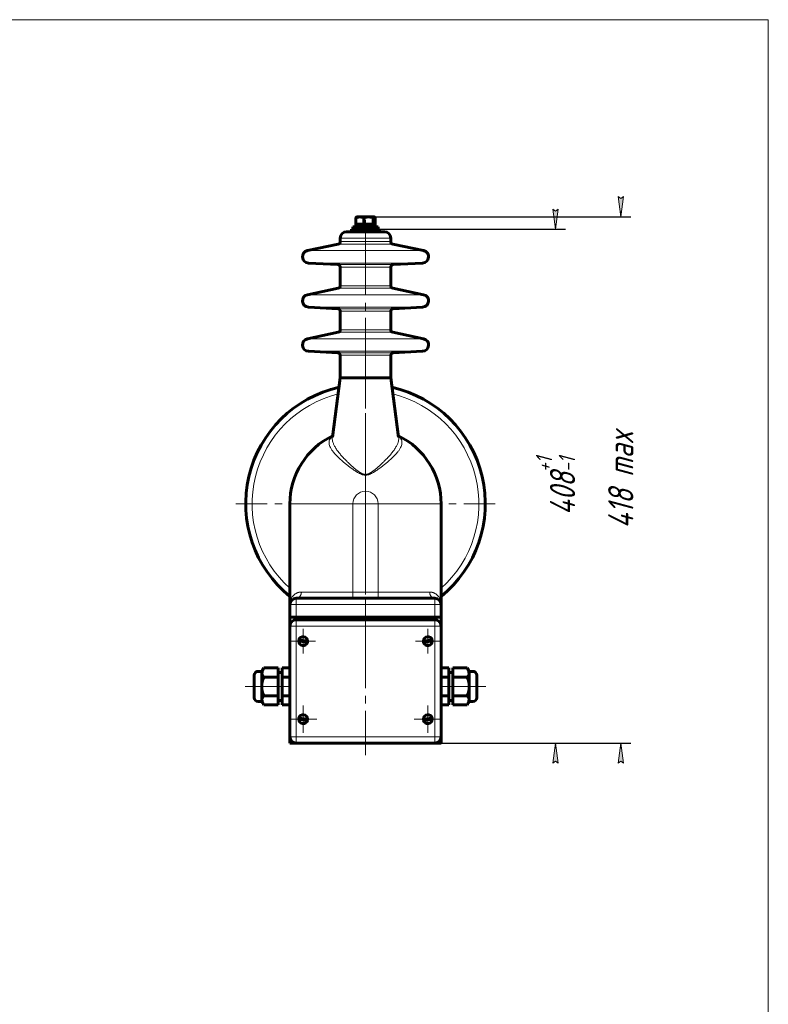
# Model space of a CAD drawing. Header units: millimetres. Extents: x 0 to 297, y 0 to 420.
# Tile 7 of 7: x 148 to 297, y 225 to 420. Entities that reach past the tile are written whole.
import ezdxf

# ---------------------------------------------------------------- set-up
doc = ezdxf.new("R2010")
doc.units = ezdxf.units.MM
for name, pattern in [('K5LT_AXLED', [19.5, 15, -1.5, 1.5, -1.5]), ('K5LT_BASIC', [0]), ('K5LT_THIN', [0])]:
    doc.linetypes.add(name, pattern=pattern)
doc.layers.add('Системный слой', color=7, linetype='Continuous')
doc.styles.add('KDIMTEXTSTYLE', font='GOST_AU.SHX', dxfattribs={"width": 0.96, "oblique": 15, "height": 5})
doc.dimstyles.new('KDIMSTYLE (0.25)', dxfattribs={"dimtxt": 5, "dimasz": 1, "dimexe": 2, "dimexo": 0, "dimgap": 1, "dimtad": 1, "dimlfac": 4, "dimtxsty": 'KDIMTEXTSTYLE', "dimsah": 1, "dimcen": 0, "dimdle": 1, "dimadec": 0, "dimazin": 0, "dimtfac": 0.667, "dimtmove": 0, "dimatfit": 3, "dimfxl": 1, "dimtvp": 1, "dimtolj": 1, "dimtzin": 0, "dimarcsym": 0})

# ---------------------------------------------------------------- blocks, each defined once
blk = doc.blocks.new('U1')
at = {"layer": 'Системный слой', "color": 30, "linetype": 'K5LT_AXLED', "lineweight": 18, "true_color": 0xff8000}
for q in [(217.0970621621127, 349.6478902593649), (191.3470621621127, 323.8978902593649), (242.8470621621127, 323.8978902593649), (217.0970621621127, 298.1478902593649)]:
    blk.add_line((217.0970621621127, 323.8978902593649), q, dxfattribs=at)
blk = doc.blocks.new('KDIMARROW_01')
at = {"layer": 'Системный слой'}
blk.add_hatch(color=0, dxfattribs=at).paths.add_polyline_path([(0, 0), (-4, 0.5266100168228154), (-3.599999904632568, 4.408728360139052e-16), (-4, -0.5266100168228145)])
at = {"layer": 'Системный слой', "color": 0, "linetype": 'K5LT_THIN', "lineweight": 18}
for p, q in [((-3.599999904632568, 4.408728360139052e-16), (-4, 0.5266100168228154)), ((-4, 0.5266100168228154), (0, 0)), ((0, 0), (-4, -0.5266100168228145)), ((-4, -0.5266100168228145), (-3.599999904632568, 4.408728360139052e-16)), ((0, 0), (-1, 0))]:
    blk.add_line(p, q, dxfattribs=at)
blk = doc.blocks.new('U18')
at = {"layer": 'Системный слой', "color": 30, "linetype": 'K5LT_AXLED', "lineweight": 18, "true_color": 0xff8000}
for q in [(204.7220587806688, 283.8465773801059), (202.0233700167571, 281.1478907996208), (204.7220565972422, 278.4492020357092), (207.4207453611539, 281.1478886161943)]:
    blk.add_line((204.7220576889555, 281.1478897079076), q, dxfattribs=at)
blk = doc.blocks.new('U19')
at = {"layer": 'Системный слой', "color": 30, "linetype": 'K5LT_AXLED', "lineweight": 18, "true_color": 0xff8000}
for q in [(204.7220566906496, 299.1156764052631), (202.2542707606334, 296.6478884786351), (207.1898446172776, 296.6478904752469), (204.7220586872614, 294.1801025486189)]:
    blk.add_line((204.7220576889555, 296.647889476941), q, dxfattribs=at)
blk = doc.blocks.new('U20')
at = {"layer": 'Системный слой', "color": 30, "linetype": 'K5LT_AXLED', "lineweight": 18, "true_color": 0xff8000}
for q in [(204.7220600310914, 299.1156768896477), (202.2542731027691, 296.6478899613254), (207.1898469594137, 296.6478899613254), (204.7220600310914, 294.1801030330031)]:
    blk.add_line((204.7220600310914, 296.6478899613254), q, dxfattribs=at)
blk = doc.blocks.new('U21')
at = {"layer": 'Системный слой', "color": 30, "linetype": 'K5LT_AXLED', "lineweight": 18, "true_color": 0xff8000}
for q in [(204.7220576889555, 283.6156766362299), (202.2542707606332, 281.1478897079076), (207.1898446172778, 281.1478897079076), (204.7220576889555, 278.6801027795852)]:
    blk.add_line((204.7220576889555, 281.1478897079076), q, dxfattribs=at)
blk = doc.blocks.new('U22')
at = {"layer": 'Системный слой', "color": 30, "linetype": 'K5LT_AXLED', "lineweight": 18, "true_color": 0xff8000}
for q in [(229.4720566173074, 283.8465773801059), (226.7733700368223, 281.1478886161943), (232.170745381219, 281.1478907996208), (229.4720588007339, 278.4492020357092)]:
    blk.add_line((229.4720577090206, 281.1478897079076), q, dxfattribs=at)
blk = doc.blocks.new('U23')
at = {"layer": 'Системный слой', "color": 30, "linetype": 'K5LT_AXLED', "lineweight": 18, "true_color": 0xff8000}
for q in [(229.4720587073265, 299.1156764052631), (227.0042707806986, 296.6478904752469), (229.4720567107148, 294.1801025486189), (231.9398446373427, 296.6478884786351)]:
    blk.add_line((229.4720577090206, 296.647889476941), q, dxfattribs=at)
blk = doc.blocks.new('U24')
at = {"layer": 'Системный слой', "color": 30, "linetype": 'K5LT_AXLED', "lineweight": 18, "true_color": 0xff8000}
for q in [(229.4720553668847, 299.1156768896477), (227.0042684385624, 296.6478899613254), (231.939842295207, 296.6478899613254), (229.4720553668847, 294.1801030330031)]:
    blk.add_line((229.4720553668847, 296.6478899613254), q, dxfattribs=at)
blk = doc.blocks.new('U25')
at = {"layer": 'Системный слой', "color": 30, "linetype": 'K5LT_AXLED', "lineweight": 18, "true_color": 0xff8000}
for q in [(229.4720577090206, 283.6156766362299), (227.0042707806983, 281.1478897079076), (231.939844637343, 281.1478897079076), (229.4720577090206, 278.6801027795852)]:
    blk.add_line((229.4720577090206, 281.1478897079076), q, dxfattribs=at)
blk = doc.blocks.new('U50')
at = {"color": 7, "linetype": 'K5LT_THIN', "lineweight": 18}
for p, q in [((0, 420), (297, 420)), ((297, 420), (297, 0))]:
    blk.add_line(p, q, dxfattribs=at)

msp = doc.modelspace()

# ---------------------------------------------------------------- linework, layer by layer
at = {"layer": 'Системный слой', "color": 5, "linetype": 'K5LT_BASIC', "lineweight": 60, "true_color": 0x0000ff}
for p, q in [((215.2009284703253, 379.3978902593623), (215.1994506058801, 379.397890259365)), ((215.2009284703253, 379.3978902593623), (215.2009284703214, 380.6910684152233)), ((215.2009284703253, 379.3978902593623), (215.4087710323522, 379.3978902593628)), ((215.3212810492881, 380.8324873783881), (215.4345621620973, 380.8978902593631)), ((216.5461385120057, 379.3978902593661), (215.4087710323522, 379.3978902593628)), ((218.7595621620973, 380.8978902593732), (215.4345621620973, 380.8978902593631)), ((216.5461385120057, 379.3978902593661), (216.7539810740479, 379.3978902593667)), ((216.7539810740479, 379.3978902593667), (216.753981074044, 380.6910684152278)), ((216.7539810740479, 379.3978902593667), (217.0077376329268, 379.3978902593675)), ((218.396358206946, 379.3978902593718), (217.0077376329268, 379.3978902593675)), ((218.396358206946, 379.3978902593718), (218.6501147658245, 379.3978902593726)), ((218.6501147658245, 379.3978902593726), (218.6501147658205, 380.6910684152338)), ((218.6501147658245, 379.3978902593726), (218.6960287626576, 379.3978902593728)), ((218.997062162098, 379.397890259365), (218.6960287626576, 379.3978902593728)), ((218.8728432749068, 380.8324873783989), (218.7595621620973, 380.8978902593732)), ((218.9931958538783, 379.397890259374), (218.9931958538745, 380.691068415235)), ((218.997062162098, 379.397890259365), (218.997062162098, 378.897890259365)), ((220.8470621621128, 377.897890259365), (213.3470621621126, 377.897890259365)), ((214.3470621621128, 377.897890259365), (213.3470621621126, 377.897890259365)), ((214.3470621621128, 377.897890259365), (214.3470621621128, 378.397890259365)), ((219.8470621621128, 378.397890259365), (214.3470621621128, 378.397890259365)), ((219.5970621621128, 378.897890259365), (214.5970621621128, 378.897890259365)), ((214.5970621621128, 378.897890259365), (214.5970621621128, 378.397890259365)), ((219.5970621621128, 378.397890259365), (214.5970621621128, 378.397890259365)), ((214.5970621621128, 378.397890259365), (217.0970621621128, 378.397890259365)), ((217.0970621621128, 378.397890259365), (219.5970621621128, 378.397890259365)), ((219.5970621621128, 378.897890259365), (219.5970621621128, 378.397890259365)), ((219.8470621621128, 377.897890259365), (219.8470621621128, 378.397890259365)), ((220.8470621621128, 377.897890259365), (219.8470621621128, 377.897890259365)), ((205.5720050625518, 374.1574934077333), (211.7010180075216, 375.4602553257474)), ((212.0970621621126, 375.9493291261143), (212.0970621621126, 376.647890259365)), ((222.0970621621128, 375.9493291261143), (222.0970621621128, 376.647890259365)), ((228.6221192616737, 374.1574934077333), (222.4931063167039, 375.4602553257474)), ((211.6232301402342, 371.3795824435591), (205.7664747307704, 371.6865219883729)), ((222.5708941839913, 371.3795824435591), (228.427649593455, 371.6865219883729)), ((212.0970621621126, 367.1993291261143), (212.0970621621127, 370.8802676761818)), ((222.0970621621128, 367.1993291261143), (222.0970621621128, 370.8802676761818)), ((205.5720050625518, 365.4074934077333), (211.7010180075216, 366.7102553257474)), ((228.6221192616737, 365.4074934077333), (222.4931063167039, 366.7102553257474)), ((211.6232301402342, 362.6295824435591), (205.7664747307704, 362.9365219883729)), ((212.0970621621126, 358.4493291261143), (212.0970621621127, 362.1302676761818)), ((222.0970621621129, 358.4493291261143), (222.0970621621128, 362.1302676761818)), ((222.5708941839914, 362.6295824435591), (228.4276495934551, 362.9365219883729)), ((205.5720050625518, 356.6574934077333), (211.7010180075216, 357.9602553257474)), ((228.6221192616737, 356.6574934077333), (222.4931063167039, 357.9602553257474)), ((211.6232301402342, 353.8795824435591), (205.7664747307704, 354.1865219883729)), ((222.5708941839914, 353.8795824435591), (228.4276495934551, 354.1865219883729)), ((212.0970621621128, 348.9367750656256), (212.0970621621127, 353.3802676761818)), ((222.0970621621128, 348.9367750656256), (222.0970621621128, 353.3802676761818)), ((210.5230646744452, 337.1113923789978), (212.0970621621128, 348.9367750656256)), ((222.0970621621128, 348.9367750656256), (212.0970621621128, 348.9367750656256)), ((223.6710596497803, 337.1113923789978), (222.0970621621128, 348.9367750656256)), ((202.0970621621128, 303.897890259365), (202.0970621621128, 323.897890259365)), ((232.0970620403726, 303.8979108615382), (232.0970621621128, 323.897890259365)), ((203.3470621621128, 305.147890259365), (230.8470621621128, 305.147890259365)), ((202.0970621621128, 301.397890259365), (202.0970621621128, 303.897890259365)), ((232.0970621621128, 301.397890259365), (232.0970621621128, 303.897890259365)), ((202.0970621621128, 301.397890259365), (203.3470621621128, 301.397890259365)), ((202.0970621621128, 299.6485874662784), (202.0970621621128, 301.397890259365)), ((230.8470621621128, 301.397890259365), (203.3470621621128, 301.397890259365)), ((232.0970621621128, 301.397890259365), (230.8470621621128, 301.397890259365)), ((232.0970621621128, 276.397890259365), (232.0970621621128, 301.397890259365)), ((202.0970619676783, 299.6478902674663), (202.0970619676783, 277.6478902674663)), ((230.8470619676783, 300.8978902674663), (203.3470619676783, 300.8978902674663)), ((232.0970619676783, 277.6478902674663), (232.0970619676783, 299.6478902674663)), ((203.8472536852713, 296.6295837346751), (205.5663409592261, 296.4180679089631)), ((205.5968706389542, 296.6661967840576), (203.8777833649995, 296.8777126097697)), ((228.5972540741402, 296.6661967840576), (230.3163413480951, 296.8777126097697)), ((230.3468710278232, 296.6295837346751), (228.6277837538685, 296.4180679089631)), ((196.5392354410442, 290.6478902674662), (196.9169535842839, 291.3205399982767)), ((199.7892354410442, 291.3205399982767), (196.9169535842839, 291.3205399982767)), ((199.7892354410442, 291.3205399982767), (199.7892354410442, 287.6478902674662)), ((202.0970623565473, 291.3205399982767), (200.5970623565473, 291.3205399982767)), ((200.5970623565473, 291.3205399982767), (200.5970623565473, 287.6478902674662)), ((202.0970623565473, 291.3205399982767), (202.0970623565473, 287.6478902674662)), ((232.0970619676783, 291.3205399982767), (232.0970619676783, 287.6478902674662)), ((232.0970619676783, 291.3205399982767), (233.5970619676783, 291.3205399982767)), ((233.5970619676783, 291.3205399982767), (233.5970619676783, 287.6478902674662)), ((234.4048888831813, 291.3205399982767), (234.4048888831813, 287.6478902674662)), ((234.4048888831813, 291.3205399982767), (237.2771707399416, 291.3205399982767)), ((237.6548888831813, 290.6478902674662), (237.2771707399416, 291.3205399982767)), ((195.039235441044, 289.8978902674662), (195.039235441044, 287.6478902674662)), ((196.5392354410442, 290.6478902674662), (195.7892354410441, 290.6478902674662)), ((196.5392354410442, 290.6478902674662), (196.5392354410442, 287.6092151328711)), ((196.9169535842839, 289.4842151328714), (199.7892354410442, 289.4842151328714)), ((200.5970623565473, 290.3978902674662), (199.7892354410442, 290.3978902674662)), ((202.0970623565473, 289.4842151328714), (200.5970623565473, 289.4842151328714)), ((232.0970619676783, 289.4842151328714), (233.5970619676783, 289.4842151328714)), ((233.5970619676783, 290.3978902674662), (234.4048888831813, 290.3978902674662)), ((237.2771707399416, 289.4842151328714), (234.4048888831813, 289.4842151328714)), ((237.6548888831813, 290.6478902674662), (237.6548888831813, 287.6092151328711)), ((237.6548888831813, 290.6478902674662), (238.4048888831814, 290.6478902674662)), ((239.1548888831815, 289.8978902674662), (239.1548888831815, 287.6478902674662)), ((195.039235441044, 285.3978902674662), (195.039235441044, 287.6478902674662)), ((196.5392354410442, 284.6478902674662), (196.5392354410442, 287.6865654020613)), ((199.7892354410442, 283.9752405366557), (199.7892354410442, 287.6478902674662)), ((200.5970623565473, 283.9752405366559), (200.5970623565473, 287.6478902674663)), ((202.0970623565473, 283.9752405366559), (202.0970623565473, 287.6478902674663)), ((232.0970619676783, 283.9752405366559), (232.0970619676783, 287.6478902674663)), ((233.5970619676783, 283.9752405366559), (233.5970619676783, 287.6478902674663)), ((234.4048888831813, 283.9752405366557), (234.4048888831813, 287.6478902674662)), ((237.6548888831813, 284.6478902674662), (237.6548888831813, 287.6865654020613)), ((239.1548888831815, 285.3978902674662), (239.1548888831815, 287.6478902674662)), ((196.9169535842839, 285.811565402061), (199.7892354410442, 285.811565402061)), ((202.0970623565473, 285.811565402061), (200.5970623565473, 285.811565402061)), ((232.0970619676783, 285.811565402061), (233.5970619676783, 285.811565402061)), ((237.2771707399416, 285.811565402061), (234.4048888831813, 285.811565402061)), ((196.5392354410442, 284.6478902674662), (195.7892354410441, 284.6478902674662)), ((196.5392354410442, 284.6478902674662), (196.9169535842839, 283.9752405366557)), ((199.7892354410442, 283.9752405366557), (196.9169535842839, 283.9752405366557)), ((200.5970623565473, 284.8978902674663), (199.7892354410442, 284.8978902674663)), ((202.0970623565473, 283.9752405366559), (200.5970623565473, 283.9752405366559)), ((232.0970619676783, 283.9752405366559), (233.5970619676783, 283.9752405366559)), ((233.5970619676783, 284.8978902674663), (234.4048888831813, 284.8978902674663)), ((234.4048888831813, 283.9752405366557), (237.2771707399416, 283.9752405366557)), ((237.6548888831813, 284.6478902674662), (237.2771707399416, 283.9752405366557)), ((237.6548888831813, 284.6478902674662), (238.4048888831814, 284.6478902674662)), ((203.8472513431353, 281.1295832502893), (205.5663386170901, 280.9180674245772)), ((205.5968682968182, 281.1661962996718), (203.8777810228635, 281.3777121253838)), ((228.5972564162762, 281.1661962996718), (230.3163436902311, 281.3777121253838)), ((230.3468733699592, 281.1295832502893), (228.6277860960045, 280.9180674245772)), ((202.0970621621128, 276.397890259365), (202.0970621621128, 277.6471930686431)), ((232.0970621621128, 276.397890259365), (202.0970621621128, 276.397890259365)), ((203.3470619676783, 276.3978902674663), (230.8470619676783, 276.3978902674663))]:
    msp.add_line(p, q, dxfattribs=at)
at = {"layer": 'Системный слой', "color": 30, "linetype": 'K5LT_AXLED', "lineweight": 18, "true_color": 0xff8000}
for p, q in [((217.0970621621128, 380.2942491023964), (217.0970621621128, 274.0442491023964)), ((193.2061811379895, 287.6478902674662), (201.839235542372, 287.6478902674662)), ((240.987943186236, 287.6478902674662), (232.3548887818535, 287.6478902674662))]:
    msp.add_line(p, q, dxfattribs=at)
at = {"layer": 'Системный слой', "color": 7, "linetype": 'K5LT_THIN', "lineweight": 18}
for p, q in [((222.4931063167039, 375.4602553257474), (211.7010180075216, 375.4602553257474)), ((222.0970621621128, 376.647890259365), (212.0970621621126, 376.647890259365)), ((222.0970621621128, 375.9493291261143), (212.0970621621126, 375.9493291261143)), ((228.6221192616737, 374.1574934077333), (205.5720050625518, 374.1574934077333)), ((228.427649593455, 371.6865219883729), (205.7664747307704, 371.6865219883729)), ((222.5708941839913, 371.3795824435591), (211.6232301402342, 371.3795824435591)), ((222.0970621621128, 370.8802676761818), (212.0970621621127, 370.8802676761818)), ((222.4931063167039, 366.7102553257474), (211.7010180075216, 366.7102553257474)), ((222.0970621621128, 367.1993291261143), (212.0970621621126, 367.1993291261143)), ((228.6221192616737, 365.4074934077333), (205.5720050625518, 365.4074934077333)), ((228.4276495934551, 362.9365219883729), (205.7664747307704, 362.9365219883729)), ((222.5708941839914, 362.6295824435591), (211.6232301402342, 362.6295824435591)), ((222.0970621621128, 362.1302676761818), (212.0970621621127, 362.1302676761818)), ((222.4931063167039, 357.9602553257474), (211.7010180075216, 357.9602553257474)), ((222.0970621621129, 358.4493291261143), (212.0970621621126, 358.4493291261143)), ((228.6221192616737, 356.6574934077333), (205.5720050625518, 356.6574934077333)), ((228.4276495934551, 354.1865219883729), (205.7664747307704, 354.1865219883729)), ((222.5708941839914, 353.8795824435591), (211.6232301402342, 353.8795824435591)), ((222.0970621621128, 353.3802676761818), (212.0970621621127, 353.3802676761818)), ((217.0970621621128, 329.5930871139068), (217.0970621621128, 329.7476821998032)), ((202.0970621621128, 323.897890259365), (214.5970621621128, 323.897890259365)), ((214.5970621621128, 306.397890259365), (214.5970621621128, 323.897890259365)), ((232.0970621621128, 323.897890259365), (219.5970621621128, 323.897890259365)), ((219.5970621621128, 306.397890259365), (219.5970621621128, 323.897890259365)), ((203.3470621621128, 305.147890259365), (203.3470621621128, 303.897890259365)), ((204.3697894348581, 306.397890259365), (214.5970621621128, 306.397890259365)), ((214.5970621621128, 306.397890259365), (219.5970621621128, 306.397890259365)), ((214.5970621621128, 305.147890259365), (214.5970621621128, 306.397890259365)), ((229.8243348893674, 306.397890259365), (219.5970621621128, 306.397890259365)), ((219.5970621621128, 305.147890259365), (219.5970621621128, 306.397890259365)), ((230.8470621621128, 305.147890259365), (230.8470621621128, 303.897890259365)), ((202.0970621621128, 303.897890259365), (203.3470621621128, 303.897890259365)), ((203.3470621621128, 303.897890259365), (230.8470621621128, 303.897890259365)), ((203.3470621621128, 301.397890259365), (203.3470621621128, 303.897890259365)), ((230.8470621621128, 301.397890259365), (230.8470621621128, 303.897890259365)), ((232.0970621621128, 303.897890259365), (230.8470621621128, 303.897890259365)), ((202.0970619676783, 299.6478902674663), (203.3470619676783, 299.6478902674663)), ((203.3470619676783, 300.8978902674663), (203.3470619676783, 299.6478902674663)), ((230.8470619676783, 299.6478902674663), (203.3470619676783, 299.6478902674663)), ((203.3470619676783, 299.6478902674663), (203.3470619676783, 277.6478902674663)), ((230.8470619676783, 300.8978902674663), (230.8470619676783, 299.6478902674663)), ((230.8470619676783, 277.6478902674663), (230.8470619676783, 299.6478902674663)), ((232.0970619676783, 299.6478902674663), (230.8470619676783, 299.6478902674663)), ((202.0970619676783, 277.6478902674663), (203.3470619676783, 277.6478902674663)), ((203.3470619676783, 276.3978902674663), (203.3470619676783, 277.6478902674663)), ((203.3470619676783, 277.6478902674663), (230.8470619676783, 277.6478902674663)), ((232.0970619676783, 277.6478902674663), (230.8470619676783, 277.6478902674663)), ((230.8470619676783, 276.3978902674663), (230.8470619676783, 277.6478902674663))]:
    msp.add_line(p, q, dxfattribs=at)
at = {"layer": 'Системный слой', "color": 5, "linetype": 'K5LT_BASIC', "lineweight": 60, "true_color": 0x0000ff}
for centre, radius, start, end in [((213.3470621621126, 376.647890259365), 1.25, 90.00000000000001, 180), ((213.3470621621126, 376.647890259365), 1.25, 90.00000000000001, 180), ((220.8470621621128, 376.647890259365), 1.25, 0, 90), ((220.8470621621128, 376.647890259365), 1.25, 0, 90), ((211.5970621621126, 375.9493291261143), 0.5000000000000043, 282.0000000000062, 0), ((222.5970621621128, 375.9493291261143), 0.5000000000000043, 180, 257.9999999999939), ((205.8318946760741, 372.9348089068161), 1.250000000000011, 102.000000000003, 266.9999999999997), ((205.8318946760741, 372.9348089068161), 1.250000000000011, 102.000000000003, 266.9999999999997), ((228.3622296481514, 372.9348089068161), 1.250000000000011, 273.0000000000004, 77.99999999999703), ((228.3622296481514, 372.9348089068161), 1.250000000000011, 273.0000000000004, 77.99999999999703), ((211.5970621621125, 370.8802676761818), 0.5000000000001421, 0, 86.99999999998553), ((222.5970621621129, 370.8802676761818), 0.5000000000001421, 93.00000000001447, 180), ((211.5970621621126, 367.1993291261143), 0.5000000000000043, 282.0000000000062, 0), ((222.5970621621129, 367.1993291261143), 0.5000000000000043, 180, 257.9999999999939), ((205.8318946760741, 364.1848089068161), 1.250000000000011, 102.000000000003, 266.9999999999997), ((205.8318946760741, 364.1848089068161), 1.250000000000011, 102.000000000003, 266.9999999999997), ((228.3622296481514, 364.1848089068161), 1.250000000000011, 273.0000000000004, 77.99999999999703), ((228.3622296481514, 364.1848089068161), 1.250000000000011, 273.0000000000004, 77.99999999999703), ((211.5970621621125, 362.1302676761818), 0.5000000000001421, 0, 86.99999999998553), ((222.597062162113, 362.1302676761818), 0.5000000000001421, 93.00000000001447, 180), ((211.5970621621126, 358.4493291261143), 0.5000000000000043, 282.0000000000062, 0), ((222.5970621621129, 358.4493291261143), 0.5000000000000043, 180, 257.9999999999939), ((205.8318946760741, 355.4348089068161), 1.250000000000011, 102.000000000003, 266.9999999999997), ((205.8318946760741, 355.4348089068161), 1.250000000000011, 102.000000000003, 266.9999999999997), ((228.3622296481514, 355.4348089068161), 1.250000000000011, 273.0000000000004, 77.99999999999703), ((228.3622296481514, 355.4348089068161), 1.250000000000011, 273.0000000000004, 77.99999999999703), ((211.5970621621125, 353.3802676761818), 0.5000000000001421, 0, 86.99999999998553), ((222.597062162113, 353.3802676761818), 0.5000000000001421, 93.00000000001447, 180), ((217.0970621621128, 323.897890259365), 23.75, 102.7702469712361, 230.8332892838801), ((217.0970621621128, 323.897890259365), 23.75, 309.1667107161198, 77.22975302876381), ((217.0970621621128, 323.897890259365), 15, 115.8306612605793, 180), ((217.0970621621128, 323.897890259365), 15, 0, 64.16933873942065), ((203.3470621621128, 303.897890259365), 1.249999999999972, 90, 180.0000000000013), ((230.8470621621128, 303.897890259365), 1.25, 0, 90), ((203.3470619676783, 299.6478902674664), 1.249999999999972, 89.99999999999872, 180.0000000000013), ((230.8470619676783, 299.6478902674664), 1.249999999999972, 0, 90.00000000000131), ((204.7220621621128, 296.6478902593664), 0.8750000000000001, 82.98560431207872, 164.7723936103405), ((204.7220621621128, 296.6478902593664), 0.8749999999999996, 1.198815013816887, 82.98560431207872), ((229.4720625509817, 296.6478902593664), 0.8749999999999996, 97.01439568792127, 178.8011849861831), ((229.4720625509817, 296.6478902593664), 0.8750000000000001, 15.22760638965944, 97.01439568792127), ((204.7220621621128, 296.6478902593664), 0.875, 164.7723936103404, 181.1988150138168), ((204.7220621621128, 296.6478902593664), 0.875, 181.1988150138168, 344.7723936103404), ((204.7220621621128, 296.6478902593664), 0.8750000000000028, 344.7723936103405, 1.198815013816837), ((229.4720625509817, 296.6478902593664), 0.8750000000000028, 178.8011849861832, 195.2276063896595), ((229.4720625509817, 296.6478902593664), 0.875, 195.2276063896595, 358.8011849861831), ((229.4720625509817, 296.6478902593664), 0.875, 358.8011849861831, 15.22760638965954), ((195.789235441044, 289.8978902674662), 0.75, 90, 180), ((201.1898781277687, 287.6478902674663), 4.650803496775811, 156.7439827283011, 180.4764655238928), ((233.0042461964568, 287.6478902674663), 4.650803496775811, 359.5235344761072, 23.25601727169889), ((238.4048888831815, 289.8978902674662), 0.75, 0, 90), ((201.1898781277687, 287.6478902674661), 4.650803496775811, 179.5235344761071, 203.2560172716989), ((233.0042461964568, 287.6478902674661), 4.650803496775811, 336.7439827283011, 0.476465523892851), ((195.789235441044, 285.3978902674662), 0.75, 180, 270), ((238.4048888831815, 285.3978902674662), 0.75, 270, 0), ((204.7220598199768, 281.1478897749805), 0.8750000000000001, 82.98560431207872, 164.7723936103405), ((204.7220598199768, 281.1478897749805), 0.8749999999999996, 1.198815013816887, 82.98560431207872), ((229.4720648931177, 281.1478897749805), 0.8749999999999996, 97.01439568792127, 178.8011849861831), ((229.4720648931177, 281.1478897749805), 0.8750000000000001, 15.22760638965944, 97.01439568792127), ((204.7220598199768, 281.1478897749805), 0.875, 164.7723936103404, 181.1988150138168), ((204.7220598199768, 281.1478897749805), 0.875, 181.1988150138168, 344.7723936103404), ((204.7220598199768, 281.1478897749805), 0.8750000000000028, 344.7723936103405, 1.198815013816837), ((229.4720648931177, 281.1478897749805), 0.8750000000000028, 178.8011849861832, 195.2276063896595), ((229.4720648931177, 281.1478897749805), 0.875, 195.2276063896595, 358.8011849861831), ((229.4720648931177, 281.1478897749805), 0.875, 358.8011849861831, 15.22760638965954), ((203.3470619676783, 277.6478902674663), 1.25, 180, 270), ((230.8470619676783, 277.6478902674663), 1.25, 270, 0)]:
    msp.add_arc(centre, radius, start, end, dxfattribs=at)
at = {"layer": 'Системный слой', "color": 7, "linetype": 'K5LT_THIN', "lineweight": 18}
for radius, start, end in [(22.49034734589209, 103.9653308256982, 228.1676866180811), (22.49034734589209, 311.8323133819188, 76.03466917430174), (2.5, 0, 180)]:
    msp.add_arc((217.0970621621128, 323.897890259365), radius, start, end, dxfattribs=at)
at = {"layer": 'Системный слой', "color": 5, "linetype": 'K5LT_BASIC', "lineweight": 60, "true_color": 0x0000ff}
for centre, major_axis, ratio, start_param, end_param in [((217.097062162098, 379.6595560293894), (-9.58936486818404e-16, -5.220207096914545), 0.3639702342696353, 4.762535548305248, 4.858818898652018), ((217.097062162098, 378.6362244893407), (-9.58936486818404e-16, -5.220207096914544), 0.3639702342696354, 4.614214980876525, 4.66224241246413)]:
    msp.add_ellipse(centre, major_axis=major_axis, ratio=ratio, start_param=start_param, end_param=end_param, dxfattribs=at)
for points, knots in [([(216.753981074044, 380.6910684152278), (216.6855945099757, 380.7167546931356), (216.573217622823, 380.7548221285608), (216.4222207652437, 380.7947638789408), (216.3048149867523, 380.8189108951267), (216.1990023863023, 380.8346951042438), (216.0987934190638, 380.8441273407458), (216.0042524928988, 380.8479793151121), (215.9136687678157, 380.8469534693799), (215.8132456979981, 380.8408979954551), (215.7022883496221, 380.8277817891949), (215.5548291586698, 380.8007664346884), (215.3873534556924, 380.7569698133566), (215.2619723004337, 380.7139966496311), (215.2009284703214, 380.6910684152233)], [0, 0, 0, 0, 2.031939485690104, 3.311633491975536, 4.396644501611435, 5.423588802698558, 6.350589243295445, 7.262712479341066, 8.121743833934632, 8.934797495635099, 10.1311795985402, 11.30171901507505, 13.1836510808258, 15, 15, 15, 15]), ([(215.2009284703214, 380.6910684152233), (215.2255498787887, 380.7329316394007), (215.2586788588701, 380.7802966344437), (215.2991495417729, 380.8179770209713), (215.3143796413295, 380.8285028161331), (215.3212810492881, 380.8324873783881)], [0, 0, 0, 0, 3.754394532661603, 4.98447008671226, 6, 6, 6, 6]), ([(218.6501147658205, 380.6910684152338), (218.5764425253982, 380.7137331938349), (218.4685387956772, 380.7440514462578), (218.3078979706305, 380.7816588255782), (218.1742258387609, 380.8076791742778), (218.0352237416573, 380.8277888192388), (217.9087130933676, 380.8402532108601), (217.7918989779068, 380.8467061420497), (217.6785729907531, 380.8480305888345), (217.5706673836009, 380.8448229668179), (217.4501594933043, 380.8365495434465), (217.3000219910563, 380.8192794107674), (217.060736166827, 380.7773652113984), (216.874476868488, 380.7281380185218), (216.753981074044, 380.6910684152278)], [0, 0, 0, 0, 1.792920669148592, 2.606894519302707, 3.844332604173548, 4.968543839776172, 5.88519559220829, 6.813299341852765, 7.701429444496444, 8.533187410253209, 9.335775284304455, 10.52418436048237, 12.06338775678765, 15, 15, 15, 15]), ([(218.8728432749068, 380.8324873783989), (218.8646911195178, 380.8371940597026), (218.8494753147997, 380.843939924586), (218.8275751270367, 380.847979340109), (218.8075644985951, 380.8469534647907), (218.7853802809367, 380.8408979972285), (218.7608689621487, 380.8277817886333), (218.7282941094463, 380.8007664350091), (218.6912974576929, 380.7569698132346), (218.6635998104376, 380.7139966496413), (218.6501147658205, 380.6910684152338)], [0, 0, 0, 0, 1.199057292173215, 2.232615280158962, 3.206013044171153, 4.127311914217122, 5.482973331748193, 6.809351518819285, 8.941833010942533, 11, 11, 11, 11]), ([(218.9931958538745, 380.691068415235), (218.9685744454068, 380.7329316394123), (218.9354454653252, 380.780296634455), (218.8949747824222, 380.8179770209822), (218.8797446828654, 380.8285028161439), (218.8728432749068, 380.8324873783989)], [0, 0, 0, 0, 3.754394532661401, 4.984470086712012, 6, 6, 6, 6]), ([(202.6864645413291, 304.9590739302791), (202.6579052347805, 304.9412954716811), (202.6305185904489, 304.9226503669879), (202.574666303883, 304.8813821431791), (202.5465273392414, 304.8585769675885), (202.4853907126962, 304.8046009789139), (202.4532899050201, 304.7729000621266), (202.3934651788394, 304.7072874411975), (202.3657257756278, 304.6733558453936), (202.3145082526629, 304.6037233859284), (202.2910159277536, 304.5680048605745), (202.2582493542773, 304.5122896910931), (202.2474918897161, 304.4928150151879), (202.2373020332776, 304.4731575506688)], [0, 0, 0, 0, 4.707449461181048, 4.707449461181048, 10.00333010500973, 10.00333010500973, 16.80333010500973, 16.80333010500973, 23.60333010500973, 23.60333010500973, 30.40333010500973, 30.40333010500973, 34, 34, 34, 34]), ([(202.0978068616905, 303.9410318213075), (202.0978076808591, 303.941055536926), (202.0978085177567, 303.9410797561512), (202.097834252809, 303.9418237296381), (202.0978598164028, 303.9425446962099), (202.0979121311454, 303.9439849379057), (202.0979389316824, 303.9447055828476), (202.0980211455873, 303.9468659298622), (202.098078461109, 303.9483064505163), (202.0982578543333, 303.9526270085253), (202.0983873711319, 303.9555060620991), (202.0988060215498, 303.9641463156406), (202.0991249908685, 303.9699049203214), (202.1002020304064, 303.987181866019), (202.1010799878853, 303.9986956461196), (202.1041919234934, 304.0331928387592), (202.1069042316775, 304.0561421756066), (202.1140932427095, 304.1052264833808), (202.1187690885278, 304.1313509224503), (202.1355428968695, 304.2103941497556), (202.1502850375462, 304.2629049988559), (202.1740579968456, 304.3301299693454), (202.1798559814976, 304.345554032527), (202.1859799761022, 304.3609109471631)], [71.72431090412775, 71.72431090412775, 71.72431090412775, 71.72431090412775, 71.84316615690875, 71.84316615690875, 75.43136971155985, 75.43136971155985, 79.01957326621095, 79.01957326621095, 86.19598037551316, 86.19598037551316, 100.5487945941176, 100.5487945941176, 129.2544230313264, 129.2544230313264, 186.665679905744, 186.665679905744, 301.4881936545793, 301.4881936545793, 432.8469548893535, 432.8469548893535, 700.4644524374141, 700.4644524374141, 780.5905287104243, 780.5905287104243, 780.5905287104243, 780.5905287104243]), ([(196.9169535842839, 289.4842151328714), (196.7466845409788, 289.6324342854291), (196.6339805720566, 289.8023167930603), (196.5788416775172, 289.993862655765), (196.5521377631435, 290.0866288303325), (196.5358343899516, 290.1904916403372), (196.5392354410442, 290.2874045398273), (196.5434749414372, 290.408209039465), (196.5932188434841, 290.5281602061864), (196.6293491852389, 290.6454623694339), (196.7011540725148, 290.8785868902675), (196.7970222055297, 291.1036127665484), (196.9169535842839, 291.3205399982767)], [0, 0, 0, 0, 1, 1, 1, 2, 2, 2, 3, 3, 3, 4, 4, 4, 4]), ([(237.2771707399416, 289.4842151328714), (237.4474397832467, 289.6324342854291), (237.5601437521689, 289.8023167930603), (237.6152826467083, 289.993862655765), (237.641986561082, 290.0866288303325), (237.6582899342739, 290.1904916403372), (237.6548888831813, 290.2874045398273), (237.6506493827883, 290.408209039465), (237.6009054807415, 290.5281602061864), (237.5647751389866, 290.6454623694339), (237.4929702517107, 290.8785868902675), (237.3971021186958, 291.1036127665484), (237.2771707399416, 291.3205399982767)], [0, 0, 0, 0, 1, 1, 1, 2, 2, 2, 3, 3, 3, 4, 4, 4, 4]), ([(196.9169535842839, 285.811565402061), (196.7466845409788, 285.6633462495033), (196.6339805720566, 285.4934637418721), (196.5788416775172, 285.3019178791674), (196.5521377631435, 285.2091517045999), (196.5358343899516, 285.1052888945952), (196.5392354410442, 285.0083759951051), (196.5434749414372, 284.8875714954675), (196.5932188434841, 284.767620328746), (196.6293491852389, 284.6503181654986), (196.7011540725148, 284.417193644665), (196.7970222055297, 284.192167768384), (196.9169535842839, 283.9752405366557)], [0, 0, 0, 0, 1, 1, 1, 2, 2, 2, 3, 3, 3, 4, 4, 4, 4]), ([(237.2771707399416, 285.811565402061), (237.4474397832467, 285.6633462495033), (237.5601437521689, 285.4934637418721), (237.6152826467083, 285.3019178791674), (237.641986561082, 285.2091517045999), (237.6582899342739, 285.1052888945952), (237.6548888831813, 285.0083759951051), (237.6506493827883, 284.8875714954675), (237.6009054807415, 284.767620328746), (237.5647751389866, 284.6503181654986), (237.4929702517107, 284.417193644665), (237.3971021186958, 284.192167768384), (237.2771707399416, 283.9752405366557)], [0, 0, 0, 0, 1, 1, 1, 2, 2, 2, 3, 3, 3, 4, 4, 4, 4])]:
    msp.add_open_spline(points, degree=3, knots=knots, dxfattribs=at)
at = {"layer": 'Системный слой', "color": 7, "linetype": 'K5LT_THIN', "lineweight": 18}
for points, knots in [([(210.5478956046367, 337.2974249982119), (210.523510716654, 337.2786780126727), (210.3843641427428, 337.1676843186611), (210.1667089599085, 336.9485758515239), (209.9665924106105, 336.6223354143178), (209.8651289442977, 336.269101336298), (209.8592816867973, 335.8972207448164), (209.9446710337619, 335.4967893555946), (210.1273508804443, 335.0589439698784), (210.4168293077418, 334.5775495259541), (210.8148775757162, 334.0549739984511), (211.3039147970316, 333.5129481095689), (211.858263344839, 332.9680924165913), (212.4051318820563, 332.4743463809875), (212.9131070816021, 332.0426979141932), (213.3250677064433, 331.7073416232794), (213.6509781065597, 331.4502117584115), (213.8838747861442, 331.2711898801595), (214.06316198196, 331.134548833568), (214.2210925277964, 331.0180223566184), (214.3831320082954, 330.8993578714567), (214.5561337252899, 330.7735958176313), (214.7240310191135, 330.6545276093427), (214.8809356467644, 330.5481616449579), (215.0184752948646, 330.4558402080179), (215.1494442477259, 330.3689002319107), (215.2868087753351, 330.2809399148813), (215.4413067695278, 330.1859100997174), (215.6214633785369, 330.0791448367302), (215.8170020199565, 329.9713302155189), (216.0153234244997, 329.8720871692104), (216.188702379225, 329.7950565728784), (216.3406682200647, 329.735969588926), (216.484500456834, 329.6877456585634), (216.6444025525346, 329.6442131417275), (216.8100090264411, 329.6123314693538), (216.9650809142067, 329.5960037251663), (217.0572335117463, 329.5930898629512), (217.0970621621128, 329.5930871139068)], [0, 0, 0, 0, 0.4171781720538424, 2.446440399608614, 4.580355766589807, 6.705680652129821, 8.789538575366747, 10.8726231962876, 13.13549952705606, 15.49637464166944, 17.93958074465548, 20.51959853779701, 22.90558099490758, 25.18508893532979, 26.95110075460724, 28.45133552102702, 29.45811916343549, 30.2171553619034, 30.72844411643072, 31.18973778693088, 31.7120803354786, 32.2475200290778, 32.7967597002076, 33.24737280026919, 33.65060233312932, 34.0162247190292, 34.39969683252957, 34.84041049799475, 35.33134170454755, 35.90868671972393, 36.43625894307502, 36.89651417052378, 37.2386976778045, 37.57677858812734, 37.94286218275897, 38.37478202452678, 38.72967365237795, 39, 39, 39, 39]), ([(210.5230646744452, 337.1113923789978), (210.5076099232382, 336.9953018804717), (210.4985671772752, 336.7473932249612), (210.557453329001, 336.334150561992), (210.7055011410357, 335.8614086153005), (210.9584248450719, 335.3253923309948), (211.3186808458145, 334.7387377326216), (211.7699237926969, 334.1268628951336), (212.276462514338, 333.5219042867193), (212.7940155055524, 332.9561159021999), (213.2923433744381, 332.445152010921), (213.7411335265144, 332.0066978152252), (214.1070484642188, 331.6627844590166), (214.3902039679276, 331.4041027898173), (214.6106095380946, 331.2085227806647), (214.8197202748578, 331.0255545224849), (215.0310234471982, 330.8473003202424), (215.2479371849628, 330.6703821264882), (215.4502763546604, 330.5116500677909), (215.6411640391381, 330.3696246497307), (215.823227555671, 330.2417876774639), (216.0043281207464, 330.1241884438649), (216.1844930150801, 330.0184394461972), (216.3619878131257, 329.9276831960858), (216.5433400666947, 329.8507447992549), (216.7290744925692, 329.791704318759), (216.914836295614, 329.7556650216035), (217.0376887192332, 329.7476867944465), (217.0970621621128, 329.7476821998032)], [0, 0, 0, 0, 1.659182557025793, 3.451109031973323, 5.471991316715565, 7.62434097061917, 9.91603983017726, 12.26291691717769, 14.45627527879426, 16.47238354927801, 18.26151092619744, 19.78658783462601, 21.0008004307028, 21.80163559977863, 22.45002408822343, 23.02795933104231, 23.69761898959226, 24.325365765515, 24.91511982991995, 25.42320489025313, 25.91721087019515, 26.39932420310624, 26.86142390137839, 27.3018746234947, 27.7317596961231, 28.17334517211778, 28.6018219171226, 29, 29, 29, 29]), ([(223.6462287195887, 337.297424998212), (223.6706136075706, 337.2786780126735), (223.8097601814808, 337.1676843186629), (224.0274153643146, 336.9485758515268), (224.2275319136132, 336.6223354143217), (224.3289953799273, 336.269101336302), (224.3348426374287, 335.8972207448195), (224.249453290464, 335.4967893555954), (224.0667734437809, 335.0589439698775), (223.7772950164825, 334.5775495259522), (223.3792467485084, 334.05497399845), (222.8902095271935, 333.5129481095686), (222.3358609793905, 332.9680924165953), (221.7889924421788, 332.4743463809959), (221.2810172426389, 332.0426979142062), (220.8690566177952, 331.7073416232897), (220.5431462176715, 331.4502117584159), (220.3102495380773, 331.2711898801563), (220.1309623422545, 331.1345488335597), (219.9730317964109, 331.0180223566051), (219.8109923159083, 330.8993578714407), (219.6379905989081, 330.7735958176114), (219.4700933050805, 330.6545276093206), (219.3131886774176, 330.5481616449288), (219.1756490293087, 330.4558402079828), (219.0446800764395, 330.3689002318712), (218.9073155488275, 330.2809399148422), (218.7528175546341, 330.1859100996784), (218.5726609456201, 330.0791448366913), (218.3771223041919, 329.9713302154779), (218.1788008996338, 329.8720871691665), (218.0054219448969, 329.7950565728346), (217.8534561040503, 329.7359695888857), (217.7096238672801, 329.6877456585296), (217.549721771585, 329.6442131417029), (217.3841152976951, 329.612331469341), (217.2290434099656, 329.5960037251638), (217.1368908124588, 329.5930898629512), (217.0970621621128, 329.5930871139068)], [0, 0, 0, 0, 0.4171781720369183, 2.44644039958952, 4.580355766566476, 6.705680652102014, 8.789538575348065, 10.87262319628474, 13.13549952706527, 15.49637464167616, 17.93958074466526, 20.51959853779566, 22.90558099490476, 25.18508893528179, 26.95110075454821, 28.45133552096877, 29.45811916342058, 30.21715536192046, 30.7284441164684, 31.18973778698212, 31.71208033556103, 32.24752002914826, 32.79675970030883, 33.24737280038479, 33.65060233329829, 34.01622471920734, 34.39969683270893, 34.8404104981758, 35.33134170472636, 35.90868671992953, 36.43625894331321, 36.89651417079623, 37.23869767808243, 37.57677858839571, 37.94286218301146, 38.37478202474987, 38.72967365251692, 39, 39, 39, 39]), ([(223.6710596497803, 337.1113923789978), (223.6865144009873, 336.9953018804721), (223.6955571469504, 336.7473932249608), (223.6366709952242, 336.3341505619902), (223.4886231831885, 335.8614086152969), (223.2356994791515, 335.3253923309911), (222.875443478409, 334.7387377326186), (222.4242005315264, 334.1268628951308), (221.9176618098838, 333.5219042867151), (221.4001088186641, 332.9561159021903), (220.9017809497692, 332.4451520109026), (220.4529907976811, 332.0066978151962), (220.0870758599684, 331.6627844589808), (219.803920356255, 331.4041027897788), (219.5835147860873, 331.2085227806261), (219.3744040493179, 331.0255545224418), (219.163100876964, 330.8473003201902), (218.9461871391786, 330.6703821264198), (218.7438479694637, 330.5116500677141), (218.5529602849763, 330.3696246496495), (218.3708967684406, 330.2417876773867), (218.1897962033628, 330.1241884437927), (218.0096313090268, 330.0184394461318), (217.8321365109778, 329.9276831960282), (217.6507842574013, 329.8507447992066), (217.4650498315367, 329.7917043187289), (217.279288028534, 329.755665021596), (217.1564356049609, 329.7476867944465), (217.0970621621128, 329.7476821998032)], [0, 0, 0, 0, 1.659182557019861, 3.451109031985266, 5.471991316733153, 7.624340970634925, 9.916039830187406, 12.26291691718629, 14.45627527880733, 16.4723835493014, 18.26151092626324, 19.7865878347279, 21.00080043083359, 21.8016355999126, 22.45002408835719, 23.02795933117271, 23.69761898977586, 24.3253657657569, 24.91511983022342, 25.42320489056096, 25.91721087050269, 26.39932420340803, 26.86142390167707, 27.30187462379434, 27.73175969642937, 28.17334517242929, 28.60182191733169, 29, 29, 29, 29]), ([(204.3697894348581, 306.397890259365), (204.3313848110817, 306.3911613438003), (204.2554506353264, 306.3824162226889), (204.1484577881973, 306.3763978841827), (204.0521998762, 306.371093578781), (203.9691042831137, 306.3612311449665), (203.8934552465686, 306.3422932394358), (203.817297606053, 306.3236038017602), (203.7356150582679, 306.2992029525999), (203.6446256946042, 306.2680765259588), (203.5468268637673, 306.2292703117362), (203.4363112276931, 306.178706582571), (203.3034474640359, 306.1081092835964), (203.1419950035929, 306.0058645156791), (202.9523292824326, 305.8587369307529), (202.7560558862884, 305.6671482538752), (202.56571575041, 305.4297445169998), (202.3985301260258, 305.1573356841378), (202.2579057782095, 304.8442338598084), (202.159864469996, 304.5153506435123), (202.1074254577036, 304.1942111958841), (202.0970621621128, 303.9917730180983), (202.0970621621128, 303.897890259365)], [0, 0, 0, 0, 0.5662611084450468, 1.132522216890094, 1.633870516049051, 2.070306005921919, 2.458442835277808, 2.86319381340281, 3.328619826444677, 3.838106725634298, 4.440878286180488, 5.092873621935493, 5.911972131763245, 7.053277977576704, 8.48243171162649, 10.27475524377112, 12.16139248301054, 14.27874282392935, 16.47794620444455, 18.92177103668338, 21.11056938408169, 23, 23, 23, 23]), ([(204.3697894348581, 306.397890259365), (204.3701343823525, 306.3380550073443), (204.3641708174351, 306.2260568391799), (204.3382911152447, 306.070666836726), (204.3007055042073, 305.9321499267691), (204.2518154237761, 305.8031633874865), (204.1905095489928, 305.6809238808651), (204.1179359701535, 305.5680679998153), (204.0358551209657, 305.4668655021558), (203.94724991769, 305.3801201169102), (203.8593228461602, 305.3118846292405), (203.7803985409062, 305.2628912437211), (203.7135627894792, 305.2290291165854), (203.6556581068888, 305.204755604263), (203.6027910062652, 305.1865256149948), (203.5519340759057, 305.1723777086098), (203.4972257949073, 305.160585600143), (203.4412500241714, 305.152440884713), (203.3896212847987, 305.1485522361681), (203.3594888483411, 305.147890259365), (203.3470621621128, 305.147890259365)], [0, 0, 0, 0, 1.927117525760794, 3.605537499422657, 5.094504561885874, 6.61351191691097, 8.165401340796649, 9.687545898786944, 11.20623524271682, 12.7193102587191, 14.11699411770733, 15.26775156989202, 16.17089995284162, 16.93904965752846, 17.6539639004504, 18.31564268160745, 18.97962584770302, 19.82266938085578, 20.51445780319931, 21, 21, 21, 21]), ([(229.8243348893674, 306.397890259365), (229.823989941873, 306.3380550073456), (229.8299535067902, 306.2260568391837), (229.8558332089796, 306.0706668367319), (229.8934188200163, 305.9321499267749), (229.9423089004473, 305.8031633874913), (230.0036147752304, 305.680923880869), (230.0761883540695, 305.5680679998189), (230.1582692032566, 305.4668655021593), (230.2468744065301, 305.3801201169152), (230.3348014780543, 305.3118846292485), (230.4137257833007, 305.262891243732), (230.4805615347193, 305.2290291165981), (230.5384662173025, 305.2047556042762), (230.5913333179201, 305.1865256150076), (230.6421902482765, 305.1723777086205), (230.6968985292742, 305.1605856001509), (230.7528743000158, 305.1524408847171), (230.8045030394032, 305.1485522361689), (230.834635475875, 305.147890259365), (230.8470621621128, 305.147890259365)], [0, 0, 0, 0, 1.927117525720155, 3.60553749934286, 5.094504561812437, 6.613511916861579, 8.165401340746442, 9.687545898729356, 11.20623524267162, 12.71931025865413, 14.1169941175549, 15.26775156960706, 16.17089995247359, 16.93904965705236, 17.65396389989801, 18.31564268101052, 18.9796258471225, 19.8226693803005, 20.51445780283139, 21, 21, 21, 21]), ([(229.8243348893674, 306.397890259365), (229.8627395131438, 306.3911613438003), (229.9386736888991, 306.3824162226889), (230.0456665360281, 306.3763978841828), (230.1419244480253, 306.371093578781), (230.2250200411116, 306.3612311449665), (230.3006690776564, 306.342293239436), (230.3768267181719, 306.3236038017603), (230.4585092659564, 306.2992029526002), (230.5494986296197, 306.2680765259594), (230.647297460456, 306.2292703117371), (230.7578130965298, 306.1787065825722), (230.8906768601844, 306.1081092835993), (231.0521293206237, 306.0058645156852), (231.2417950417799, 305.8587369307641), (231.4380684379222, 305.6671482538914), (231.6284085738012, 305.4297445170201), (231.7955941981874, 305.1573356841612), (231.9362185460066, 304.8442338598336), (232.0342598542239, 304.5153506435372), (232.0866944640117, 304.1942381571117), (232.0970593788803, 303.9918273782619), (232.0970621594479, 303.8979718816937)], [0, 0, 0, 0, 0.5662745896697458, 1.132549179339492, 1.633909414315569, 2.070355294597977, 2.45850136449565, 2.863261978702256, 3.328699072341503, 3.838198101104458, 4.440984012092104, 5.092994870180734, 5.912112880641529, 7.053445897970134, 8.48263365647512, 10.27499985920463, 12.1616820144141, 14.27908276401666, 16.47833850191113, 18.92222151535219, 21.11107197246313, 23, 23, 23, 23])]:
    msp.add_open_spline(points, degree=3, knots=knots, dxfattribs=at)
at = {"layer": 'Системный слой', "color": 5, "linetype": 'K5LT_BASIC', "lineweight": 60, "true_color": 0x0000ff}
msp.add_open_spline([(231.5076597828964, 304.9590739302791), (231.5094591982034, 304.9579537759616), (231.511253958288, 304.9568301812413), (231.5130443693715, 304.9557029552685)], degree=3, dxfattribs=at)

# ---------------------------------------------------------------- block references
msp.add_blockref('U50', (0, 0))
at = {"layer": 'Системный слой'}
for name in ['U1', 'U19', 'U20', 'U24', 'U23', 'U18', 'U21', 'U22', 'U25']:
    msp.add_blockref(name, (0, 0), dxfattribs=at)

# ---------------------------------------------------------------- dimensions: what is measured, and where the dimension line sits
at = {"layer": 'Системный слой', "color": 7}
for base, p1, location, override in [((267.7399524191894, 276.3978902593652), (216.7520886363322, 380.897890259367), (267.7399524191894, 328.6478902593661), {"dimexo": 0, "dimpost": '\\H5.0;\\W0.965;\\Q15;<>\\H5.0;\\W0.965;\\Q15;\\Q15; max', "dimblk1": 'KDIMARROW_01', "dimblk2": 'KDIMARROW_01', "dimse1": 0, "dimse2": 0, "dimclrt": 7, "dimtolj": 1}), ((254.7814564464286, 276.3978902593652), (217.0970621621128, 378.397890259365), (254.7814564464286, 327.3978902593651), {"dimexo": 0, "dimpost": '\\H5.0;\\W0.965;\\Q15;<>\\H0.65x;\\S+1^-1;\\H1.5x;', "dimblk1": 'KDIMARROW_01', "dimblk2": 'KDIMARROW_01', "dimse1": 0, "dimse2": 0, "dimclrt": 7, "dimtolj": 1})]:
    msp.add_linear_dim(base=base, p1=p1, p2=(232.0970621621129, 276.3978902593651), angle=90, location=location, dimstyle='KDIMSTYLE (0.25)', override=override, dxfattribs=at).render()

doc.saveas('drawing.dxf')
